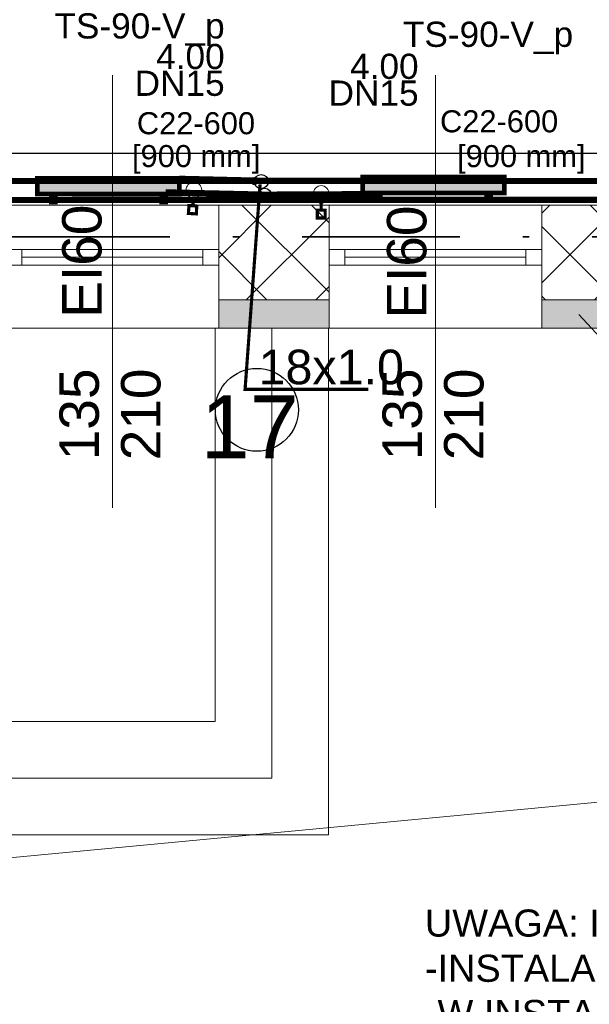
# Model space of a CAD drawing. Header units: millimetres. Extents: x 2215 to 12087, y 6991 to 11359.
# Tile 5 of 26: x 4327 to 4689, y 7327 to 7952. Entities that reach past the tile are written whole.
import ezdxf
from ezdxf.lldxf.tags import DXFTag

# ---------------------------------------------------------------- set-up
doc = ezdxf.new("R2010")
doc.units = ezdxf.units.MM
doc.linetypes.add('Kropki i Kreski', pattern=[919.9999999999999, 500, -200, 20.00000000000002, -199.9999999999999])
for name, color, linetype, lineweight in [('06_OPISY', 3, 'Continuous', 15), ('A_opisy', 81, 'Continuous', 13), ('A_stolarka', 20, 'Continuous', 15), ('A_widokowe', 160, 'Continuous', 18), ('A_ściany istniejące hatch', 82, 'Continuous', 9), ('kontury', 118, 'Continuous', 0)]:
    doc.layers.add(name, color=color, linetype=linetype, lineweight=lineweight)
for name, color, linetype in [('2D - Ogólne', 7, 'Continuous'), ('IS_Text_Armatury_Therm', 7, 'Continuous'), ('IS_Text_Odbiornikow_Therm', 7, 'Continuous'), ('Konstrukcja - Ściany zew', 7, 'Continuous'), ('Opisy - Teksty', 7, 'Continuous')]:
    doc.layers.add(name, color=color, linetype=linetype)
doc.layers.add('A_wełna mineralna', color=7, linetype='Continuous', lineweight=5, true_color=0x00d66b)
doc.layers.add('A_zakres opracowania', color=7, linetype='Continuous', lineweight=70, true_color=0xe00038)
for name, color, linetype, true_color in [('IS_Armatura_Therm', 7, 'SOLID', 0x000000), ('IS_Grafika', 7, 'SOLID', 0x000000), ('IS_Grzejniki_Plan_rzut', 7, 'SOLID', 0x000000), ('IS_Opisy_działek_Therm', 7, 'SOLID', 0x000000), ('IS_Powrót', 5, 'DASH', 0x0000ff), ('IS_Zasilanie', 1, 'SOLID', 0xff0000)]:
    doc.layers.add(name, color=color, linetype=linetype, true_color=true_color)
doc.styles.add('st1', font='arial.ttf')
doc.styles.get("Standard").update_dxf_attribs({"font": 'arial.ttf'})
doc.styles.add('STYL_AUTOMATYCZNY_1', font='arial.ttf')
tags = doc.linetypes.add('DASH', pattern=[15, 10, -5]).pattern_tags.tags
tags[6:7] = [DXFTag(74, 4), DXFTag(75, 0), DXFTag(340, '0'), DXFTag(46, 0.0), DXFTag(50, 0.0), DXFTag(44, 0.0), DXFTag(45, 0.0)]
tags[4:5] = [DXFTag(74, 4), DXFTag(75, 0), DXFTag(340, '0'), DXFTag(46, 0.0), DXFTag(50, 0.0), DXFTag(44, 0.0), DXFTag(45, 0.0)]
tags = doc.linetypes.add('DASHDOTDOT', pattern=[25, 10, -5, 0, -5, 0, -5]).pattern_tags.tags
tags[14:15] = [DXFTag(74, 4), DXFTag(75, 0), DXFTag(340, '0'), DXFTag(46, 0.0), DXFTag(50, 0.0), DXFTag(44, 0.0), DXFTag(45, 0.0)]
tags[12:13] = [DXFTag(74, 4), DXFTag(75, 0), DXFTag(340, '0'), DXFTag(46, 0.0), DXFTag(50, 0.0), DXFTag(44, 0.0), DXFTag(45, 0.0)]
tags[10:11] = [DXFTag(74, 4), DXFTag(75, 0), DXFTag(340, '0'), DXFTag(46, 0.0), DXFTag(50, 0.0), DXFTag(44, 0.0), DXFTag(45, 0.0)]
tags[8:9] = [DXFTag(74, 4), DXFTag(75, 0), DXFTag(340, '0'), DXFTag(46, 0.0), DXFTag(50, 0.0), DXFTag(44, 0.0), DXFTag(45, 0.0)]
tags[6:7] = [DXFTag(74, 4), DXFTag(75, 0), DXFTag(340, '0'), DXFTag(46, 0.0), DXFTag(50, 0.0), DXFTag(44, 0.0), DXFTag(45, 0.0)]
tags[4:5] = [DXFTag(74, 4), DXFTag(75, 0), DXFTag(340, '0'), DXFTag(46, 0.0), DXFTag(50, 0.0), DXFTag(44, 0.0), DXFTag(45, 0.0)]
tags = doc.linetypes.add('SOLID', pattern=[10, 10, 0]).pattern_tags.tags
tags[6:7] = [DXFTag(74, 4), DXFTag(75, 0), DXFTag(340, '0'), DXFTag(46, 0.0), DXFTag(50, 0.0), DXFTag(44, 0.0), DXFTag(45, 0.0)]
tags[4:5] = [DXFTag(74, 4), DXFTag(75, 0), DXFTag(340, '0'), DXFTag(46, 0.0), DXFTag(50, 0.0), DXFTag(44, 0.0), DXFTag(45, 0.0)]

msp = doc.modelspace()

# ---------------------------------------------------------------- hatches: boundary and pattern name
at = {"layer": 'A_wełna mineralna', "lineweight": 13, "true_color": 0x000000}
h = msp.add_hatch(color=18, dxfattribs=at)
h.dxf.hatch_style = 1
h.paths.add_polyline_path([(4236.561703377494, 7599.72572111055), (4230.164615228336, 7597.38964558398), (4218.561703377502, 7594.915612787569), (4218.561703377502, 7384.429524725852), (4236.561703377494, 7384.429524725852)])
h.paths.add_polyline_path([(4218.561703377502, 7720.629524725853), (4236.561703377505, 7720.629524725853), (4236.561703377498, 7756.429524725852), (4318.561703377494, 7756.429524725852), (4318.561703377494, 7774.429527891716), (4218.561703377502, 7774.429527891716)])
h.paths.add_polyline_path([(4523.561703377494, 7756.429527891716), (4523.561703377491, 7774.429527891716), (4453.561703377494, 7774.429527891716), (4453.561703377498, 7756.429527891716)])
h.paths.add_polyline_path([(4728.561703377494, 7756.429527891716), (4728.561703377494, 7774.429527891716), (4658.561703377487, 7774.429527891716), (4658.561703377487, 7756.429527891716)])
h.paths.add_polyline_path([(4933.561703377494, 7756.429527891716), (4933.561703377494, 7774.429527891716), (4863.561703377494, 7774.429527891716), (4863.561703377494, 7756.429527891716)])
h.paths.add_polyline_path([(5190.561703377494, 7756.429527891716), (5190.561703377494, 7774.429527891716), (5068.561703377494, 7774.429527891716), (5068.561703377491, 7756.429527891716)])
h.paths.add_polyline_path([(5395.561703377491, 7756.429527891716), (5395.561703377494, 7774.429527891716), (5325.561703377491, 7774.429527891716), (5325.561703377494, 7756.429527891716)])
h.paths.add_polyline_path([(5600.561703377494, 7756.429527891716), (5600.561703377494, 7774.429527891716), (5530.561703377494, 7774.429527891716), (5530.561703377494, 7756.429527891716)])
h.paths.add_polyline_path([(5805.561703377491, 7756.429527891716), (5805.561703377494, 7774.429527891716), (5735.561703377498, 7774.429527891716), (5735.561703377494, 7756.429527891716)])
h.paths.add_polyline_path([(5940.561703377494, 7774.429527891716), (5940.561703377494, 7756.429527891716), (6032.561703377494, 7756.429527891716), (6032.561703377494, 7774.429527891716)])
at = {"layer": 'A_ściany istniejące hatch', "lineweight": 13, "true_color": 0x000000}
h = msp.add_hatch(dxfattribs=at)
h.set_pattern_fill('NET', color=18, scale=250, angle=45)
h.set_pattern_definition([(45, (37623.19275181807, 4864.106082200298), (-22.09708691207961, 22.09708691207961), []), (135, (37623.19275181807, 4864.106082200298), (-22.09708691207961, -22.09708691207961), [])])
h.paths.add_polyline_path([(5636.561703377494, 10020.42952679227), (5678.561703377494, 10020.42952397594), (5678.561703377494, 9758.429524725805), (5888.561703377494, 9758.429524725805), (5888.561703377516, 9716.429524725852), (5636.561703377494, 9716.429524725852)], flags=16)
h.paths.add_polyline_path([(6230.563354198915, 9744.429524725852), (6230.563354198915, 9684.429524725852), (6110.561703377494, 9684.429524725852), (6110.561703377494, 9524.429524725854), (6050.561703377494, 9524.429524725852), (6050.561703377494, 9716.429524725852), (6008.561703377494, 9716.429524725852), (6008.561703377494, 9758.429524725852), (6012.561703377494, 9758.429524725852), (6012.561703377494, 10417.42952472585), (5678.561703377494, 10417.42952472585), (5678.561703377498, 10371.42952472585), (5636.561703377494, 10371.42952472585), (5636.561703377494, 10461.42952472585), (6094.561703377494, 10461.42952472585), (6094.561700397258, 10417.42952472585), (6056.561703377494, 10417.42952472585), (6056.561703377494, 9744.429524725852)], flags=17)
h.paths.add_polyline_path([(6834.561703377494, 9744.429524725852), (6976.561703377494, 9744.429524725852), (6976.561703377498, 9806.429524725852), (7020.561703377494, 9806.429524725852), (7020.561703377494, 9521.429527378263), (6960.561703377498, 9521.429527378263), (6960.561703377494, 9684.429524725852), (6834.561703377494, 9684.429524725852)], flags=17)
h.paths.add_polyline_path([(6877.561703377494, 8864.429524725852), (6960.561703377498, 8864.429524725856), (6960.561703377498, 8979.429527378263), (7020.561703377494, 8979.429527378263), (7020.561703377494, 8806.429524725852), (6960.561703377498, 8806.429524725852), (6960.561703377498, 8839.429524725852), (6877.561703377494, 8839.429524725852)], flags=17)
h.paths.add_polyline_path([(6520.561703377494, 9434.429524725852), (6550.561703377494, 9434.429524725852), (6550.561703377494, 9404.429524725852), (6520.561703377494, 9404.429524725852)], flags=17)
h.paths.add_polyline_path([(6520.561703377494, 9140.429524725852), (6550.561703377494, 9140.429524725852), (6550.561703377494, 9170.429524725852), (6520.561703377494, 9170.429524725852)], flags=17)
h.paths.add_polyline_path([(6032.561703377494, 7594.429524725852), (6092.561703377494, 7594.429524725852), (6092.561703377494, 7434.429524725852), (6330.561703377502, 7434.429524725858), (6330.561703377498, 7614.429524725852), (6390.561703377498, 7614.429524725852), (6390.561703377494, 7434.429524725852), (6960.561703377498, 7434.429524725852), (6960.561703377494, 7584.429524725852), (7020.561703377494, 7584.429524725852), (7020.561703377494, 7374.429524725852), (6032.561703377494, 7374.429524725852)])
h.paths.add_polyline_path([(3550.561707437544, 10744.42952472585), (3763.561703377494, 10744.42952707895), (3763.56169834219, 10838.46374156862), (3788.561700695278, 10838.46373539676), (3788.561700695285, 10719.42952472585), (3550.561707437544, 10719.42952472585)], flags=17)
h.paths.add_polyline_path([(4183.561703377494, 10718.77503507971), (4218.561703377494, 10718.77503507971), (4218.561703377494, 10838.46373539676), (4183.561703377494, 10838.46373539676)], flags=17)
h.paths.add_polyline_path([(4473.561703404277, 8894.429524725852), (4543.561691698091, 8894.429524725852), (4543.561691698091, 8834.429524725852), (4473.561703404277, 8834.429524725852)], flags=17)
h.paths.add_polyline_path([(4883.56170340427, 8894.429524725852), (4953.56170340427, 8894.429524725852), (4953.56170340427, 8834.429524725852), (4883.56170340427, 8834.429524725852)], flags=17)
h.paths.add_polyline_path([(5324.561703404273, 8894.429524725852), (5392.561691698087, 8894.429524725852), (5392.561691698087, 8834.429524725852), (5324.561703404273, 8834.429524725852)], flags=17)
h.paths.add_polyline_path([(5527.56170340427, 8894.429524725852), (5608.561691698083, 8894.429524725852), (5608.561691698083, 8834.429524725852), (5527.56170340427, 8834.429524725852)], flags=17)
h.paths.add_polyline_path([(6110.561703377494, 9394.42952066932), (6050.561703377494, 9394.42952066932), (6050.561703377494, 9318.429524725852), (6110.561703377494, 9318.429524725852)], flags=17)
h.paths.add_polyline_path([(5678.561703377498, 10241.42952249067), (5636.561703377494, 10241.42952249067), (5636.561703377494, 10150.42952621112), (5678.561703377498, 10150.42952621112)], flags=16)
h.paths.add_polyline_path([(6224.561703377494, 10461.42952472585), (6358.561703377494, 10461.42952472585), (6358.561703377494, 10417.42952472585), (6224.561703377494, 10417.42952472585)], flags=17)
h.paths.add_polyline_path([(6976.561703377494, 10141.42952673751), (7020.561703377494, 10141.42952673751), (7020.561703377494, 10216.42952472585), (6976.561703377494, 10216.42952472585)], flags=17)
h.paths.add_polyline_path([(6976.561703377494, 9936.429524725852), (7020.561703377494, 9936.429524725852), (7020.561703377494, 10011.42952472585), (6976.561703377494, 10011.42952472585)], flags=17)
h.paths.add_polyline_path([(6960.561703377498, 9315.429529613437), (7020.561703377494, 9315.429529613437), (7020.561703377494, 9391.429527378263), (6960.561703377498, 9391.429527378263)], flags=17)
h.paths.add_polyline_path([(6960.561703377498, 9109.429529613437), (7020.561703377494, 9109.429529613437), (7020.561703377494, 9185.429527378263), (6960.561703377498, 9185.429527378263)], flags=17)
h.paths.add_polyline_path([(6960.561703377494, 8601.42952696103), (7020.561703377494, 8601.42952696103), (7020.561703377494, 8676.429524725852), (6960.561703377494, 8676.429524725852)], flags=17)
h.paths.add_polyline_path([(6960.561703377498, 8396.429526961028), (7020.561703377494, 8396.429526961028), (7020.561703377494, 8471.429524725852), (6960.561703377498, 8471.429524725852)], flags=17)
h.paths.add_polyline_path([(6960.561703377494, 7924.429526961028), (7020.561703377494, 7924.429526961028), (7020.561703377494, 7994.429524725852), (6960.561703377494, 7994.429524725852)], flags=17)
h.paths.add_polyline_path([(7020.561703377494, 7719.429524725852), (6960.561703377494, 7719.429524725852), (6960.561703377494, 7789.429524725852), (7020.561703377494, 7789.429524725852)], flags=17)
h.paths.add_polyline_path([(5735.561703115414, 7834.429524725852), (5805.561703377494, 7834.429524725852), (5805.561703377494, 7774.429524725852), (5735.561703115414, 7774.429524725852)], flags=17)
h.paths.add_polyline_path([(5530.561703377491, 7774.429524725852), (5600.561703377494, 7774.429524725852), (5600.561703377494, 7834.429524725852), (5530.561703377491, 7834.429524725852)], flags=17)
h.paths.add_polyline_path([(5325.561703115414, 7834.429524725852), (5395.561703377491, 7834.429524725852), (5395.561703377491, 7774.429524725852), (5325.561703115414, 7774.429524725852)], flags=17)
h.paths.add_polyline_path([(5068.561703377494, 7774.429524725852), (5190.561691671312, 7774.429524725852), (5190.561691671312, 7834.429524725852), (5068.561703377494, 7834.429524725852)], flags=17)
h.paths.add_polyline_path([(4863.561703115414, 7834.429524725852), (4933.561703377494, 7834.429524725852), (4933.561703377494, 7774.429524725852), (4863.561703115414, 7774.429524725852)], flags=17)
h.paths.add_polyline_path([(4658.561703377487, 7774.429524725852), (4728.561703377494, 7774.429524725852), (4728.561703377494, 7834.429524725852), (4658.561703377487, 7834.429524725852)], flags=17)
h.paths.add_polyline_path([(4453.561703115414, 7834.429524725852), (4523.561703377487, 7834.429524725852), (4523.561703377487, 7774.429524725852), (4453.561703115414, 7774.429524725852)], flags=17)
h.paths.add_polyline_path([(6342.561703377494, 7834.429524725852), (6256.061703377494, 7834.429524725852), (6256.077114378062, 7774.429524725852), (6330.561703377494, 7774.429524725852), (6330.561703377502, 7724.429524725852), (6390.561703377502, 7724.429524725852), (6390.561703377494, 7967.929524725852), (6342.561703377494, 7967.929524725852)], flags=17)
h.paths.add_polyline_path([(6146.061703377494, 7834.429524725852), (6146.077114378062, 7774.429524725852), (6092.561703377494, 7774.429524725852), (6092.561703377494, 7734.429524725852), (6032.561703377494, 7734.429524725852), (6032.561703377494, 7774.429524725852), (5940.561703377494, 7774.429524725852), (5940.561703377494, 7834.429524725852)], flags=17)
h.paths.add_polyline_path([(4158.561703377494, 7728.429524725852), (4218.561703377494, 7728.429524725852), (4218.561703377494, 7774.429524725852), (4318.561703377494, 7774.429524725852), (4318.561691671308, 7834.429524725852), (4158.561703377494, 7834.429524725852)], flags=17)
h.paths.add_polyline_path([(5948.56170340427, 8894.429524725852), (6050.561703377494, 8894.429524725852), (6050.561703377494, 9188.429524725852), (6110.561703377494, 9188.429520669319), (6110.561703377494, 8864.429524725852), (6127.561703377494, 8864.429524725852), (6127.561703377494, 8839.429524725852), (6110.561703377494, 8839.429524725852), (6110.561703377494, 8484.429524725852), (6137.561703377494, 8484.429524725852), (6137.561703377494, 8404.429524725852), (6110.561703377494, 8404.429524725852), (6110.561703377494, 8184.429524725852), (5935.061703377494, 8184.429524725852), (5935.061703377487, 8232.429524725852), (6070.561703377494, 8232.429524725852), (6070.561703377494, 8834.429524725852), (5948.56170314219, 8834.429524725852)], flags=17)
h.paths.add_polyline_path([(5743.56170340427, 8894.429524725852), (5813.56170340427, 8894.429524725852), (5813.56170340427, 8834.429524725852), (5780.561703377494, 8834.429524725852), (5780.561703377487, 8668.429524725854), (5748.561703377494, 8668.429528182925), (5748.561703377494, 8834.429524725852), (5743.561703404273, 8834.429524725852)], flags=17)
h.paths.add_polyline_path([(5501.561703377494, 8232.429524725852), (5748.561703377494, 8232.429524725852), (5748.561703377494, 8382.429530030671), (5780.561703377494, 8382.429526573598), (5780.56170337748, 8232.429524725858), (5825.061703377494, 8232.429524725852), (5825.061703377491, 8184.429524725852), (5501.561703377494, 8184.429524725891)], flags=17)
h.paths.add_polyline_path([(4512.561703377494, 8232.429524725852), (4512.561703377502, 8184.429524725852), (4752.561703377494, 8184.429524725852), (4752.561703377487, 8232.429524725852), (4748.56170340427, 8232.429524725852), (4748.56170340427, 8324.429524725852), (4720.56170340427, 8324.429524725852), (4720.561703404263, 8232.429524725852)], flags=17)
h.paths.add_polyline_path([(4158.561703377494, 8925.429524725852), (4218.561703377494, 8925.429524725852), (4218.561703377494, 8894.429524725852), (4338.561703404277, 8894.429524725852), (4338.561691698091, 8834.429524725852), (4198.561703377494, 8834.429524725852), (4198.561703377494, 8232.429524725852), (4402.561703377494, 8232.429524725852), (4402.561703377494, 8184.429524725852), (4158.561703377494, 8184.429524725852)], flags=17)
h.paths.add_polyline_path([(4218.561703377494, 9221.844599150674), (4158.561703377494, 9221.844599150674), (4158.561703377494, 9065.429535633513), (4218.561703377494, 9065.429535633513)], flags=17)
h.paths.add_polyline_path([(4218.561703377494, 9436.403087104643), (4158.561703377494, 9436.403087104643), (4158.561703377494, 9356.844601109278), (4218.561703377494, 9356.844601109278)], flags=17)
h.paths.add_polyline_path([(4218.561703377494, 9651.429524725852), (4158.561703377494, 9651.429524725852), (4158.561703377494, 9571.403096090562), (4218.561703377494, 9571.403096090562)], flags=17)
h.paths.add_polyline_path([(4218.561703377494, 9971.429524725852), (4158.561703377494, 9971.429524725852), (4158.561703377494, 9786.429524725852), (4218.561703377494, 9786.429524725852)], flags=17)
h.paths.add_polyline_path([(4218.561703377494, 10176.42952472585), (4158.561703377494, 10176.42952472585), (4158.561703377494, 10106.42953754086), (4218.561703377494, 10106.42953754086)], flags=17)
h.paths.add_polyline_path([(4218.561703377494, 10391.42952472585), (4158.561703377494, 10391.42952472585), (4158.561703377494, 10311.42952472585), (4218.561703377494, 10311.42952472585)], flags=17)
h.paths.add_polyline_path([(3168.561703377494, 10116.54587023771), (3108.561703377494, 10116.54587023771), (3108.561703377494, 10186.52585426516), (3168.561703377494, 10186.52585426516), (3168.561703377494, 10188.42952472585), (3628.561703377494, 10188.42952472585), (3628.561703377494, 10178.42952472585), (3597.461703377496, 10178.42952472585), (3597.461703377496, 10102.42952472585), (3582.461703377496, 10102.42952472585), (3582.461703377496, 10178.42952472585), (3326.561703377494, 10178.42952472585), (3326.561703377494, 10163.42636947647), (3319.561703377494, 10163.42636947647), (3319.561703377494, 10178.42952472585), (3168.561703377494, 10178.42952472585)])
h.paths.add_polyline_path([(3168.561703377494, 10061.42952472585), (3168.561703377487, 10068.42952472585), (3319.561703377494, 10068.42952472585), (3319.561703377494, 10073.42637020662), (3326.561703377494, 10073.42637020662), (3326.561703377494, 10050.94845653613), (3319.561703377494, 10050.94845601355), (3319.561703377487, 10061.42952472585)], flags=17)
h.paths.add_polyline_path([(3108.561703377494, 9981.545870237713), (3168.561703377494, 9981.545870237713), (3168.561703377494, 9951.429524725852), (3319.561703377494, 9951.429524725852), (3319.561703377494, 9960.94845674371), (3326.561703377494, 9960.94845674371), (3326.561703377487, 9951.429524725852), (3582.461703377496, 9951.429524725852), (3582.461703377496, 10007.42952472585), (3597.461703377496, 10007.42952472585), (3597.461703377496, 9951.429524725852), (3625.561703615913, 9951.429524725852), (3625.561703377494, 9936.429524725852), (3168.561703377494, 9936.429524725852), (3168.561703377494, 9911.065886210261), (3108.561703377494, 9911.065886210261)])
h.paths.add_polyline_path([(3108.561703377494, 9781.065886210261), (3168.561703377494, 9781.065886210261), (3168.561703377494, 9736.429524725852), (3760.561703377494, 9736.429524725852), (3760.561703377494, 9753.694879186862), (3808.561703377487, 9753.694879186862), (3808.561703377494, 9424.428694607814), (3760.561703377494, 9424.428694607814), (3760.561703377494, 9696.429524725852), (3168.561703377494, 9696.429524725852), (3168.561703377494, 9618.558378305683), (3108.561703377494, 9618.558378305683)])
h.paths.add_polyline_path([(3108.561703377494, 9278.57839427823), (3168.561703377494, 9278.57839427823), (3168.561703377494, 9256.429524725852), (3760.561703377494, 9256.429524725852), (3760.561703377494, 9314.428694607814), (3808.561703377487, 9314.428694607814), (3808.561703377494, 8917.428694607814), (3760.561703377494, 8917.428694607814), (3760.561703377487, 9231.429524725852), (3168.561703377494, 9231.429524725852), (3168.561703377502, 9208.362109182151), (3108.561703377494, 9208.362109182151)])
h.paths.add_polyline_path([(3108.561703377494, 8864.231440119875), (3168.561703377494, 8864.231440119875), (3168.561703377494, 8794.429524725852), (3760.561703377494, 8794.429524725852), (3760.561703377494, 8807.428694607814), (3808.561703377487, 8807.428694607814), (3808.561703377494, 8748.790455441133), (3760.561703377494, 8748.790455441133), (3760.561703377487, 8751.429524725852), (3168.561703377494, 8751.429524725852), (3168.561703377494, 8699.231440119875), (3108.561703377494, 8699.231440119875)])
h.paths.add_polyline_path([(3108.561703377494, 8564.231440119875), (3168.561703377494, 8564.231440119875), (3168.561703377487, 8509.649263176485), (3227.561703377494, 8509.649263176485), (3227.561703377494, 8651.346943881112), (3236.925484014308, 8651.346943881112), (3236.925482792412, 8645.346943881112), (3233.561703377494, 8645.346943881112), (3233.561703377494, 8509.649263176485), (3330.561703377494, 8509.649263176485), (3330.561703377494, 8645.346943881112), (3325.925482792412, 8645.346943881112), (3325.925482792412, 8651.346943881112), (3341.106911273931, 8651.346943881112), (3341.106911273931, 8645.346943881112), (3336.561703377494, 8645.346943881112), (3336.561703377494, 8509.649263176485), (3433.561703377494, 8509.649263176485), (3433.561703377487, 8645.346943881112), (3430.106911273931, 8645.346943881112), (3430.106910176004, 8651.346943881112), (3439.561703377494, 8651.346943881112), (3439.561703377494, 8616.346943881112), (3443.733391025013, 8616.346943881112), (3443.733391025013, 8610.346943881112), (3439.561703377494, 8610.346943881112), (3439.561703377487, 8509.649263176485), (3607.561703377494, 8509.649263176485), (3607.561703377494, 8610.346943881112), (3532.73339317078, 8610.346943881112), (3532.73339217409, 8616.346943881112), (3613.561703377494, 8616.346943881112), (3613.561703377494, 8509.649263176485), (3760.561703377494, 8509.649263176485), (3760.561703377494, 8638.790455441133), (3808.561703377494, 8638.790455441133), (3808.561703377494, 8491.935586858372), (3760.561703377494, 8491.935586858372), (3760.561703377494, 8494.649263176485), (3613.561703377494, 8494.649263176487), (3613.561703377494, 8452.349261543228), (3607.561703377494, 8452.349263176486), (3607.561703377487, 8494.649263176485), (3168.561703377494, 8494.649263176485), (3108.561703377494, 8494.649263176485)])
h.paths.add_polyline_path([(3108.561703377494, 9413.57839427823), (3168.561703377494, 9413.57839427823), (3168.561703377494, 9483.558378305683), (3108.561703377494, 9483.558378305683)])
h.paths.add_polyline_path([(3108.561703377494, 8999.231440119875), (3168.561703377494, 8999.231440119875), (3168.561703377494, 9073.362109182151), (3108.561703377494, 9073.362109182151)], flags=17)
h.paths.add_polyline_path([(3108.561703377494, 8289.669279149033), (3168.561703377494, 8289.669279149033), (3168.561703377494, 8359.649263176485), (3108.561703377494, 8359.649263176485)], flags=17)
h.paths.add_polyline_path([(3108.561703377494, 8084.689295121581), (3108.561703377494, 8154.669279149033), (3168.561703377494, 8154.669279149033), (3168.561703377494, 8144.669279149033), (3215.561703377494, 8144.669279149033), (3215.561703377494, 8315.649279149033), (3226.772422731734, 8315.649279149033), (3226.772422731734, 8309.649279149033), (3221.561703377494, 8309.649279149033), (3221.561703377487, 8144.669279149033), (3320.561703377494, 8144.669279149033), (3320.561703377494, 8309.649279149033), (3315.772425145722, 8309.649279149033), (3315.772425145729, 8315.649279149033), (3331.073562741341, 8315.649279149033), (3331.073562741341, 8309.649279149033), (3326.561703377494, 8309.649279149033), (3326.561703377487, 8144.669279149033), (3423.561703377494, 8144.669279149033), (3423.561703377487, 8309.649279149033), (3420.073564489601, 8309.649279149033), (3420.073561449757, 8315.649279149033), (3434.10690999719, 8315.649279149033), (3434.106911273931, 8309.649279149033), (3429.561703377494, 8309.649279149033), (3429.561703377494, 8144.669279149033), (3526.561703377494, 8144.669279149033), (3526.561703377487, 8309.649279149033), (3523.106911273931, 8309.649279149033), (3523.106911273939, 8315.649279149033), (3526.561703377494, 8315.649279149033), (3526.561703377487, 8359.649263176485), (3607.561703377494, 8359.649263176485), (3607.561703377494, 8363.349262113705), (3613.561703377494, 8363.349262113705), (3613.561703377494, 8349.321729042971), (3607.561703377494, 8349.321729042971), (3607.561703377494, 8353.649263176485), (3532.561703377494, 8353.649263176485), (3532.561703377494, 8144.669279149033), (3607.561703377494, 8144.669279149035), (3607.561703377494, 8260.321724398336), (3613.561703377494, 8260.321726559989), (3613.561703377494, 8144.669279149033), (3760.561703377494, 8144.669279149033), (3760.561703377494, 8381.935586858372), (3808.561703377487, 8381.93558685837), (3808.561703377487, 7948.129524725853), (3760.561703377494, 7948.129524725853), (3760.561703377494, 8129.669279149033), (3613.561703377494, 8129.669279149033), (3613.561703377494, 8032.159770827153), (3607.561703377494, 8032.159770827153), (3607.561703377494, 8129.669279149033), (3532.561703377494, 8129.669279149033), (3532.561703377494, 7936.829524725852), (3607.561703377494, 7936.829524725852), (3607.561703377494, 7943.159770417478), (3613.561703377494, 7943.159770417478), (3613.561703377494, 7927.129525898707), (3607.561703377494, 7927.129524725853), (3607.561703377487, 7930.829524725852), (3526.561703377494, 7930.829524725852), (3526.561703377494, 8004.429524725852), (3523.106911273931, 8004.429524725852), (3523.106911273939, 8010.429524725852), (3526.561703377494, 8010.429524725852), (3526.561703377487, 8129.669279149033), (3429.561703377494, 8129.669279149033), (3429.561703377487, 8010.429524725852), (3434.106910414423, 8010.429524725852), (3434.106911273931, 8004.429524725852), (3420.073562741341, 8004.429524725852), (3420.073564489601, 8010.429524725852), (3423.561703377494, 8010.429524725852), (3423.561703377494, 8129.669279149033), (3326.561703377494, 8129.669279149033), (3326.561703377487, 8010.429524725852), (3331.073562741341, 8010.429524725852), (3331.073562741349, 8004.429524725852), (3315.772424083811, 8004.429524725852), (3315.772425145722, 8010.429524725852), (3320.561703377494, 8010.429524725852), (3320.561703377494, 8129.669279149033), (3221.561703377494, 8129.669279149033), (3221.561703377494, 8010.429524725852), (3226.772424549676, 8010.429524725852), (3226.772422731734, 8004.429524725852), (3215.561703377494, 8004.429524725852), (3215.561703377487, 8129.669279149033), (3168.561703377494, 8129.669279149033), (3168.561703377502, 8084.689295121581)])
h.paths.add_polyline_path([(3228.561703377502, 7693.429524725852), (3168.561703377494, 7693.429524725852), (3168.561703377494, 7774.429524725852), (3108.561703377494, 7774.429524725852), (3108.561703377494, 7949.689295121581), (3168.561703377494, 7949.689295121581), (3168.561703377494, 7834.429524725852), (3607.561703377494, 7834.429524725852), (3607.561703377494, 7838.129524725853), (3613.561703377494, 7838.12952596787), (3613.561703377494, 7834.429524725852), (3760.561703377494, 7834.429524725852), (3760.561703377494, 7838.129524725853), (3808.561703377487, 7838.129524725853), (3808.561703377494, 7783.429525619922), (3783.561703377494, 7783.429524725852), (3783.561703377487, 7794.429524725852), (3613.561703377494, 7794.429524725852), (3613.561703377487, 7789.689295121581), (3607.561703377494, 7789.689295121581), (3607.561703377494, 7794.429524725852), (3423.561703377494, 7794.429524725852), (3423.561703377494, 7754.176359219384), (3398.561703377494, 7754.176359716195), (3398.561703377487, 7794.429524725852), (3228.561703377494, 7794.429524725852)])
h.paths.add_polyline_path([(3228.561703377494, 7444.429524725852), (3228.561703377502, 7483.429524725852), (3168.561703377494, 7483.429524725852), (3168.561703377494, 7384.429524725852), (4218.561703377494, 7384.429524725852), (4218.561703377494, 7588.429524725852), (4158.561703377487, 7588.429524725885), (4158.561703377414, 7444.429524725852)])
edge = h.paths.add_edge_path()
edge.add_line((6488.561703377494, 10461.42952472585), (6488.561699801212, 10417.42952472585))
edge.add_line((6488.561699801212, 10417.42952472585), (6526.561703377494, 10417.42952472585))
edge.add_line((6526.561703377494, 10417.42952472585), (6526.561703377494, 10267.42952472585))
edge.add_line((6526.561703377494, 10267.42952472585), (6553.561703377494, 10267.42952472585))
edge.add_line((6553.561703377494, 10267.42952472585), (6553.561703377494, 10417.42952472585))
edge.add_line((6553.561703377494, 10417.42952472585), (6976.561703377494, 10417.42952472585))
edge.add_line((6976.561703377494, 10417.42952472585), (6976.561703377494, 10346.42952298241))
edge.add_line((6976.561703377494, 10346.42952298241), (7020.561703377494, 10346.42952472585))
edge.add_line((7020.561703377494, 10346.42952472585), (7020.561703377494, 10461.42952472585))
edge.add_line((7020.561703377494, 10461.42952472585), (6488.561703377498, 10461.42956796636))
edge.add_line((3153.561703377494, 10838.46374156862), (3188.561703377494, 10838.46374156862))
edge.add_line((3188.561703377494, 10838.46374156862), (3188.561710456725, 10744.42952707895))
edge.add_line((3188.561710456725, 10744.42952707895), (3370.561703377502, 10744.42952707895))
edge.add_line((3370.561703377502, 10744.42952707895), (3370.5617075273, 10719.42952472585))
edge.add_line((3370.5617075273, 10719.42952472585), (3153.561703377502, 10719.42952472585))
edge.add_line((3153.561703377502, 10719.42952472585), (3153.561703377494, 10838.46373539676))
edge.add_line((4748.56170340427, 8434.429524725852), (4720.56170340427, 8434.429524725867))
edge.add_line((4720.56170340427, 8434.429524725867), (4720.561703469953, 8719.429524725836))
edge.add_line((4720.561703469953, 8719.429524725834), (4748.561703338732, 8719.429524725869))
edge.add_line((4748.561703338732, 8719.42952472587), (4748.561703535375, 8639.448574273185))
edge.add_line((4748.561703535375, 8639.448574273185), (4748.561703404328, 8547.820967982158))
edge.add_line((4748.561703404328, 8547.820967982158), (4748.561703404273, 8444.429524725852))
edge.add_line((4748.561703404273, 8444.429524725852), (4748.561691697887, 8434.429524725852))
edge.add_line((4058.561703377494, 10716.42952472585), (4218.561703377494, 10716.42952472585))
edge.add_line((4218.561703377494, 10716.42952472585), (4218.561703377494, 10526.42952472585))
edge.add_line((4218.561703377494, 10526.42952472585), (4158.561703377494, 10526.42952472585))
edge.add_line((4158.561703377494, 10526.42952472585), (4158.561703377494, 10656.42952472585))
edge.add_line((4158.561703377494, 10656.42952472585), (4058.561703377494, 10656.42952472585))
edge.add_line((4058.561703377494, 10656.42952472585), (4058.561701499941, 10716.42952472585))
edge.add_line((3550.561709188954, 10716.42952472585), (3908.561703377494, 10716.42952472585))
edge.add_line((3908.561703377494, 10716.42952472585), (3908.561703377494, 10656.42952472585))
edge.add_line((3908.561703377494, 10656.42952472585), (3808.561703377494, 10656.42952472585))
edge.add_line((3808.561703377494, 10656.42952472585), (3808.561703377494, 9863.694879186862))
edge.add_line((3808.561703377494, 9863.694879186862), (3760.561703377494, 9863.694879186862))
edge.add_line((3760.561703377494, 9863.694879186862), (3760.561703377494, 9936.429524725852))
edge.add_line((3760.561703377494, 9936.429524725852), (3720.561706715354, 9936.429524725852))
edge.add_line((3720.561706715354, 9936.429524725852), (3720.561703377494, 9951.429524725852))
edge.add_line((3720.561703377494, 9951.429524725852), (3760.561703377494, 9951.429524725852))
edge.add_line((3760.561703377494, 9951.429524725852), (3760.561703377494, 10656.42952472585))
edge.add_line((3760.561703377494, 10656.42952472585), (3550.561708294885, 10656.42952472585))
edge.add_line((3550.561708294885, 10656.42952472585), (3550.561703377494, 10716.42952472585))
edge.add_line((3398.561703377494, 7654.176359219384), (3423.561703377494, 7654.176358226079))
edge.add_line((3423.561703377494, 7654.176358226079), (3423.561703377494, 7619.429524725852))
edge.add_line((3423.561703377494, 7619.429524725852), (3783.561703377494, 7619.429524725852))
edge.add_line((3783.561703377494, 7619.429524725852), (3783.561703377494, 7685.461691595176))
edge.add_line((3783.561703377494, 7685.461691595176), (3808.561703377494, 7685.461691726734))
edge.add_line((3808.561703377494, 7685.461691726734), (3808.561703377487, 7614.429524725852))
edge.add_line((3808.561703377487, 7614.429524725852), (3478.561703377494, 7614.429524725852))
edge.add_line((3478.561703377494, 7614.429524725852), (3478.561703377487, 7594.429524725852))
edge.add_line((3478.561703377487, 7594.429524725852), (3398.561703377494, 7594.429524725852))
edge.add_line((3398.561703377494, 7594.429524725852), (3398.56170575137, 7654.176359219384))
h.paths.add_polyline_path([(5178.561703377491, 8719.429524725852), (5138.561703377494, 8719.429524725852), (5138.561703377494, 8232.429524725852), (4862.561703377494, 8232.429524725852), (4862.561703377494, 8184.429524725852), (5391.561703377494, 8184.429524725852), (5391.561703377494, 8232.429524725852), (5178.561703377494, 8232.429524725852)], flags=17)
h.paths.add_polyline_path([(5138.561703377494, 8819.429524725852), (5178.561703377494, 8819.429524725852), (5178.561703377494, 8834.429524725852), (5189.561703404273, 8834.429524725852), (5189.561703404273, 8894.429524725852), (5088.56170340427, 8894.429524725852), (5088.561703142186, 8834.429524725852), (5138.561703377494, 8834.429524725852)], flags=17)
h.paths.add_polyline_path([(6659.561702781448, 9684.429524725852), (6405.563354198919, 9684.429524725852), (6405.563357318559, 9744.429524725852), (6526.561703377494, 9744.429524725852), (6526.561703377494, 9817.42952849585), (6553.561703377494, 9817.42952849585), (6553.561703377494, 9744.429524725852), (6659.561702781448, 9744.429524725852)], flags=17)
h.paths.add_polyline_path([(6448.05788607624, 8441.429524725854), (6458.057886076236, 8441.429524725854), (6458.057886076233, 8456.429524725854), (6448.057886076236, 8456.429524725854)], flags=17)
h.paths.add_polyline_path([(6538.057886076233, 8613.429524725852), (6553.057886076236, 8613.429524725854), (6553.057886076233, 8839.429524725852), (6593.561703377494, 8839.429524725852), (6593.561707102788, 8864.429524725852), (6237.561703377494, 8864.429524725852), (6237.561703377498, 8839.429524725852), (6298.561703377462, 8839.42952472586), (6298.561703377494, 8613.429524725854), (6316.561703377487, 8613.429524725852), (6316.561703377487, 8623.429524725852), (6308.561703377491, 8623.429524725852), (6308.561703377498, 8839.429524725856), (6448.057886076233, 8839.429524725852), (6448.057886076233, 8623.429524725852), (6401.561702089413, 8623.429524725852), (6401.561702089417, 8613.429524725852), (6463.057887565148, 8613.429524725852), (6463.057887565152, 8623.429524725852), (6458.057886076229, 8623.429524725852), (6458.057886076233, 8839.429524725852), (6543.057886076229, 8839.429524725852), (6543.057886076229, 8623.429524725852), (6538.057886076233, 8623.429524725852)], flags=17)
h.paths.add_polyline_path([(6308.561703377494, 8456.429524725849), (6298.561703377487, 8456.429524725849), (6298.561703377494, 8232.429524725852), (6240.561703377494, 8232.429524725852), (6240.561703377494, 8184.429524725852), (6342.561703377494, 8184.429524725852), (6342.561703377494, 8077.929524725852), (6390.561703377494, 8077.929524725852), (6390.561703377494, 8184.429524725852), (6960.561703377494, 8184.429524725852), (6960.561703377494, 8129.429526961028), (7020.561703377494, 8129.429524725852), (7020.561703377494, 8266.429524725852), (6960.561703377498, 8266.429524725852), (6960.561703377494, 8232.429524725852), (6458.057886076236, 8232.429524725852), (6458.057886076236, 8341.429524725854), (6448.057886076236, 8341.429524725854), (6448.057886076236, 8232.429524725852), (6308.561703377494, 8232.429524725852)], flags=17)
h.paths.add_polyline_path([(3108.561703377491, 10526.50583829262), (3168.561703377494, 10526.50583829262), (3168.561703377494, 10656.42952472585), (3370.561695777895, 10656.42952472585), (3370.561695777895, 10716.42952472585), (3108.561703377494, 10716.42952472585)])
h.paths.add_polyline_path([(3168.561703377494, 10391.50583829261), (3108.561703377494, 10391.50583829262), (3108.561703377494, 10321.52585426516), (3168.561703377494, 10321.52585426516)])
at = {"layer": 'IS_Grzejniki_Plan_rzut', "ltscale": 10}
for points in [[(4338.520193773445, 7841.504054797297), (4428.520193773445, 7841.504054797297), (4428.520193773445, 7851.504054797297), (4338.520193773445, 7851.504054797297)], [(4544.869750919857, 7842.27362490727), (4634.869750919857, 7842.27362490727), (4634.869750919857, 7852.27362490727), (4544.869750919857, 7852.27362490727)]]:
    msp.add_hatch(color=8, dxfattribs=at).paths.add_polyline_path(points)
at = {"layer": 'IS_Powrót'}
h = msp.add_hatch(color=256, dxfattribs=at)
edge = h.paths.add_edge_path()
edge.add_arc((4476.195409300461, 7849.620571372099), 2.400000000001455, 90, 450)
h = msp.add_hatch(color=256, dxfattribs=at)
edge = h.paths.add_edge_path()
edge.add_arc((4476.768109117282, 7850.067624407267), 2.400000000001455, 90, 450)
at = {"layer": 'IS_Zasilanie'}
h = msp.add_hatch(color=256, dxfattribs=at)
edge = h.paths.add_edge_path()
edge.add_arc((4482.295660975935, 7839.340571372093), 2.400000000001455, 90, 450)
h = msp.add_hatch(color=256, dxfattribs=at)
edge = h.paths.add_edge_path()
edge.add_arc((4482.868360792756, 7839.787624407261), 2.400000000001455, 90, 450)

# ---------------------------------------------------------------- linework, layer by layer
at = {"color": 5}
msp.add_circle((4480.56097930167, 7849.492595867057), 4.45926002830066, dxfattribs=at)
at = {"color": 1}
msp.add_circle((4482.68675372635, 7840.743146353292), 4.45926002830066, dxfattribs=at)
at = {"layer": '2D - Ogólne', "color": 18, "linetype": 'Continuous', "lineweight": 13, "true_color": 0x000000}
for p, q in [((4386.061703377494, 7642.199555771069), (4386.061703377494, 7917.132755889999)), ((4591.061703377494, 7642.199555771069), (4591.061703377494, 7917.132755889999)), ((4453.561703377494, 7774.429524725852), (4523.561703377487, 7774.429524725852)), ((4728.561703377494, 7774.429524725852), (4658.561703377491, 7774.429524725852)), ((4451.233766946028, 7756.429524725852), (4451.233766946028, 7506.429524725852)), ((4487.233766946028, 7756.429524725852), (4487.233766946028, 7470.429524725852)), ((4523.233766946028, 7756.429524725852), (4523.233766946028, 7434.429524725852)), ((4451.233766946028, 7506.429524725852), (4236.561703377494, 7506.429524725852)), ((4487.233766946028, 7470.429524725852), (4236.561703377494, 7470.429524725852)), ((4523.233766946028, 7434.429524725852), (4236.561703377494, 7434.429524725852))]:
    msp.add_line(p, q, dxfattribs=at)
at = {"layer": 'A_opisy', "color": 18, "lineweight": 13, "true_color": 0x000000}
msp.add_lwpolyline([(4682.198147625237, 7764.9554641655), (4947.152848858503, 7479.200737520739), (4226.659054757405, 7410.935426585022)], dxfattribs=at)
at = {"layer": 'A_stolarka', "color": 18, "lineweight": 13, "true_color": 0x000000}
for p, q in [((4328.561703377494, 7806.429524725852), (4443.561703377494, 7806.429524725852)), ((4533.561703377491, 7806.429524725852), (4648.561703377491, 7806.429524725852)), ((4328.561703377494, 7801.429524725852), (4443.561703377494, 7801.429524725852)), ((4533.561703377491, 7801.429524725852), (4648.561703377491, 7801.429524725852)), ((4328.561703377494, 7796.429524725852), (4443.561703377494, 7796.429524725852)), ((4533.561703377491, 7796.429524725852), (4648.561703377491, 7796.429524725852))]:
    msp.add_line(p, q, dxfattribs=at)
for points in [[(4318.561703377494, 7806.429524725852), (4328.561703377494, 7806.429524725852), (4328.561703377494, 7796.429524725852), (4318.561703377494, 7796.429524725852)], [(4443.561703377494, 7806.429524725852), (4453.561703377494, 7806.429524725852), (4453.561703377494, 7796.429524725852), (4443.561703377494, 7796.429524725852)], [(4523.561703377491, 7806.429524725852), (4533.561703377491, 7806.429524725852), (4533.561703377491, 7796.429524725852), (4523.561703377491, 7796.429524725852)], [(4648.561703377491, 7806.429524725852), (4658.561703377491, 7806.429524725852), (4658.561703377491, 7796.429524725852), (4648.561703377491, 7796.429524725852)]]:
    msp.add_lwpolyline(points, close=True, dxfattribs=at)
at = {"layer": 'A_widokowe', "color": 18, "lineweight": 13, "true_color": 0x000000}
for p, q in [((4318.561691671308, 7834.429524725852), (4453.561703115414, 7834.429524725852)), ((4523.561691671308, 7834.429524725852), (4658.561703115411, 7834.429524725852)), ((4318.561691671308, 7756.429524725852), (4453.561703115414, 7756.429524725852)), ((4523.561691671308, 7756.429524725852), (4658.561703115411, 7756.429524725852))]:
    msp.add_line(p, q, dxfattribs=at)
at = {"layer": 'A_zakres opracowania', "linetype": 'Kropki i Kreski', "lineweight": 35, "ltscale": 0.2}
msp.add_lwpolyline([(6072.561703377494, 7414.429524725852), (6980.561703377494, 7414.429524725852), (6980.561703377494, 10437.42952591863), (5988.561703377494, 10437.42952353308), (5988.561703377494, 9778.429524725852), (5868.561703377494, 9778.429524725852), (5868.561703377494, 9678.429524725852), (6090.561703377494, 9678.429524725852), (6090.561703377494, 9569.429524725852), (5617.561703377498, 9569.429524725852), (5617.561703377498, 9349.429524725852), (6090.561703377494, 9349.429524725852), (6090.561703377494, 8854.429524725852), (4138.561703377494, 8854.429524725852), (4138.561703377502, 7814.429524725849), (5219.561703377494, 7814.429524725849), (5219.561703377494, 7596.429524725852), (5724.561703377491, 7596.429524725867), (5724.561703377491, 7336.429524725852), (6072.561703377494, 7336.429524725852)], close=True, dxfattribs=at)
at = {"layer": 'IS_Armatura_Therm', "color": 1, "ltscale": 10, "true_color": 0xff0000, "const_width": 2}
for points in [[(4437.484005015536, 7839.070800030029), (4437.161092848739, 7834.081238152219)], [(4434.666311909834, 7834.242694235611), (4434.34339974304, 7829.253132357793), (4439.332961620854, 7828.930220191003), (4439.655873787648, 7833.91978206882), (4434.666311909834, 7834.242694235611)], [(4516.137237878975, 7831.308317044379), (4516.162988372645, 7826.308383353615), (4521.162922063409, 7826.334133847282), (4521.137171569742, 7831.334067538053), (4516.137237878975, 7831.308317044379)], [(4518.611454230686, 7836.321125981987), (4518.637204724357, 7831.321192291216)]]:
    msp.add_lwpolyline(points, dxfattribs=at)
at = {"layer": 'IS_Armatura_Therm', "color": 1, "lineweight": 20, "ltscale": 10, "true_color": 0xff0000}
msp.add_ellipse((4437.806917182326, 7844.060361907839), major_axis=(5, 0), ratio=1, dxfattribs=at)
msp.add_ellipse((4518.585703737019, 7841.321059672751), major_axis=(0, 5.620026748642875), ratio=0.8896754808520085, start_param=-1.570796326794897, end_param=4.71238898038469, dxfattribs=at)
at = {"layer": 'IS_Grzejniki_Plan_rzut', "ltscale": 10, "const_width": 3}
for points in [[(4338.520193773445, 7841.504054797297), (4428.520193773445, 7841.504054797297), (4428.520193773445, 7851.504054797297), (4338.520193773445, 7851.504054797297), (4338.520193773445, 7841.504054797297)], [(4544.869750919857, 7842.27362490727), (4634.869750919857, 7842.27362490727), (4634.869750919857, 7852.27362490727), (4544.869750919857, 7852.27362490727), (4544.869750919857, 7842.27362490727)], [(4347.270193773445, 7841.504054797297), (4347.270193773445, 7836.504054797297), (4349.770193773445, 7836.504054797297), (4349.770193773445, 7841.504054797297)], [(4419.770193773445, 7841.504054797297), (4419.770193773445, 7836.504054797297), (4417.270193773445, 7836.504054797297), (4417.270193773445, 7841.504054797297)], [(4553.619750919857, 7842.27362490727), (4553.619750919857, 7837.27362490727), (4556.119750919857, 7837.27362490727), (4556.119750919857, 7842.27362490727)], [(4626.119750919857, 7842.27362490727), (4626.119750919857, 7837.27362490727), (4623.619750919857, 7837.27362490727), (4623.619750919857, 7842.27362490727)]]:
    msp.add_lwpolyline(points, dxfattribs=at)
at = {"layer": 'IS_Opisy_działek_Therm', "ltscale": 10, "const_width": 2}
msp.add_lwpolyline([(4479.830278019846, 7847.762859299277), (4470.295587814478, 7717.516120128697), (4548.44558781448, 7717.516120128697)], dxfattribs=at)
at = {"layer": 'IS_Powrót', "ltscale": 10, "const_width": 4}
for points in [[(4428.520193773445, 7851.219423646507), (4476.768109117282, 7850.067624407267)], [(4476.768109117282, 7850.067624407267), (4544.869750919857, 7850.067624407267)]]:
    msp.add_lwpolyline(points, dxfattribs=at)
at = {"layer": 'IS_Powrót', "color": 160, "ltscale": 10, "const_width": 4}
msp.add_lwpolyline([(4067.371568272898, 7837.729404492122), (6066.583941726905, 7838.133238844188)], dxfattribs=at)
at = {"layer": 'IS_Zasilanie', "color": 20, "ltscale": 10, "const_width": 4}
msp.add_lwpolyline([(4078.171344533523, 7849.831673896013), (6057.773476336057, 7849.863507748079)], dxfattribs=at)
at = {"layer": 'IS_Zasilanie', "ltscale": 10, "const_width": 4}
for points in [[(4419.870193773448, 7842.598801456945), (4482.968360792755, 7841.13762440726)], [(4482.968360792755, 7841.13762440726), (4553.71975091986, 7841.502005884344)]]:
    msp.add_lwpolyline(points, dxfattribs=at)
at = {"layer": 'Konstrukcja - Ściany zew', "color": 18, "linetype": 'Continuous', "lineweight": 13, "true_color": 0x000000}
for p, q in [((4453.561703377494, 7756.429524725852), (4453.561703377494, 7834.429524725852)), ((4523.561703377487, 7834.429524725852), (4453.561703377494, 7834.429524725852)), ((4523.561703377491, 7756.429524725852), (4523.561703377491, 7834.429524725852)), ((4658.561703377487, 7756.429524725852), (4658.561703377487, 7834.429524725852)), ((4728.561703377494, 7834.429524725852), (4658.561703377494, 7834.429524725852)), ((4453.561703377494, 7756.429524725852), (4523.561703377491, 7756.429524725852)), ((4658.561703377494, 7756.429524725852), (4728.561703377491, 7756.429524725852))]:
    msp.add_line(p, q, dxfattribs=at)
at = {"layer": 'kontury', "linetype": 'DASHDOTDOT', "lineweight": 25}
msp.add_line((3206.133309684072, 7867.47635215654), (6037.146715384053, 7867.47635215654), dxfattribs=at)
at = {"layer": 'Opisy - Teksty'}
msp.add_circle((4477.799169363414, 7704.473461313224), 26.34085394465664, dxfattribs=at)

# ---------------------------------------------------------------- texts
at = {"layer": '06_OPISY', "color": 18, "linetype": 'ByBlock', "true_color": 0x000000, "insert": (4584.414725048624, 7387.041955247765), "char_height": 16.79616, "width": 718.6795062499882, "attachment_point": 1, "style": 'st1'}
msp.add_mtext('{\\H1.02564x;UWAGA: I ETAP OPRACOWANIA:\\P-INSTALACJE C.O. W PIWNICY NALEŻY WYMIENIĆ\\P-W INSTALACJI C.O. OGRZEWANIA WYMIANIE PODLEGAJĄ GRZEJNIKI C.O. I RUROCIĄGI PROWADZONE PO WIERZCHU ŚCIAN ( PIONY C.O. NA ODCINKU OD KANAŁU PODPODŁOGOWEGO DO STROPU I PIĘTRA) I W KANALE PODPODŁOGOWYM NA PARTERZE W ZAKRESIE REMONTU ODDZIAŁU PRZEDSZKOLA}', dxfattribs=at)
at = {"layer": 'IS_Grafika', "insert": (4473.255940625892, 7713.686221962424), "char_height": 40, "attachment_point": 2}
msp.add_mtext('\\fArial|b0|i0;17', dxfattribs=at)
at = {"layer": 'IS_Opisy_działek_Therm', "ltscale": 10, "insert": (4470.295587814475, 7720.396120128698), "char_height": 22, "attachment_point": 7}
msp.add_mtext(' 18x1.0', dxfattribs=at)
at = {"layer": 'IS_Text_Armatury_Therm', "color": 18, "linetype": 'SOLID', "ltscale": 10, "true_color": 0x000000, "char_height": 16, "attachment_point": 9}
for s, insert in [('\\fArial|b0|i0;TS-90-V_p', (4457.346390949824, 7935.552443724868)), ('\\fArial|b0|i0;TS-90-V_p', (4678.496085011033, 7930.233297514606)), ('\\fArial|b0|i0;4.00', (4457.346390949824, 7920.712443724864)), ('\\fArial|b0|i0;4.00', (4580.429381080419, 7914.477712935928)), ('\\fArial|b0|i0;DN15  ', (4457.346390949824, 7903.712443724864)), ('\\fArial|b0|i0;DN15  ', (4580.429381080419, 7897.477712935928))]:
    msp.add_mtext(s, dxfattribs=dict(at, insert=insert))
at = {"layer": 'IS_Text_Odbiornikow_Therm', "color": 18, "linetype": 'SOLID', "ltscale": 10, "true_color": 0x000000, "char_height": 14}
for s, insert, attachment_point in [('\\fArial|b0|i0;C22-600', (4669.029070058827, 7880.5692168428), 9), ('\\fArial|b0|i0;C22-600', (4476.623976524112, 7879.350917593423), 9), ('\\fArial|b0|i0;[900 mm]', (4398.520193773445, 7854.464054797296), 7), ('\\fArial|b0|i0;[900 mm]', (4604.869750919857, 7854.433624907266), 7)]:
    msp.add_mtext(s, dxfattribs=dict(at, insert=insert, attachment_point=attachment_point))
at = {"layer": 'Opisy - Teksty', "color": 18, "linetype": 'Continuous', "lineweight": 13, "true_color": 0x000000, "char_height": 24.99999999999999, "attachment_point": 2, "rotation": 90, "style": 'STYL_AUTOMATYCZNY_1'}
for insert in [(4354.20556637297, 7798.90010343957), (4560.349335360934, 7798.328933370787)]:
    msp.add_mtext('\\A1;EI60', dxfattribs=dict(at, insert=insert))
at = {"layer": 'Opisy - Teksty', "color": 18, "linetype": 'Continuous', "lineweight": 13, "true_color": 0x000000, "char_height": 24.99999999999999, "attachment_point": 2, "rotation": 90, "line_spacing_factor": 0.9382079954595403, "style": 'STYL_AUTOMATYCZNY_1'}
for insert in [(4352.490238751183, 7701.566613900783), (4557.490238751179, 7701.566613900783)]:
    msp.add_mtext('\\A1;135\\P210', dxfattribs=dict(at, insert=insert))

doc.saveas('drawing.dxf')
